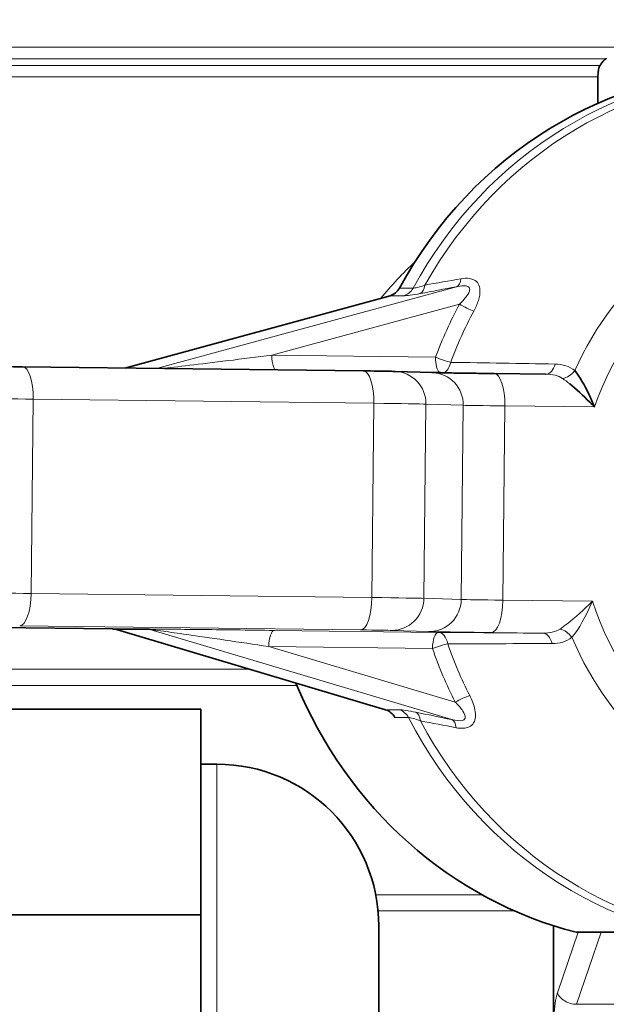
# Model space of a CAD drawing. Extents: x -142693 to 48124, y -57117 to 15617.
# Tile 14 of 24: x 38256 to 38274, y -41800 to -41769. Entities that reach past the tile are written whole.
import ezdxf
from ezdxf import colors
from ezdxf.entities.mleader import LeaderData, LeaderLine
from ezdxf.math import Vec2, Vec3

# ---------------------------------------------------------------- set-up
doc = ezdxf.new("R2010")
doc.units = 0
for name, color, linetype, lineweight in [('IS_opisy', 7, 'Continuous', 30), ('Visible (ISO)', 7, 'Continuous', 35), ('Visible Narrow (ISO)', 7, 'Continuous', 9)]:
    doc.layers.add(name, color=color, linetype=linetype, lineweight=lineweight)
doc.styles.add('Opisowy', font='arial.ttf')

# ---------------------------------------------------------------- blocks, each defined once
blk = doc.blocks.new('_None')

msp = doc.modelspace()

# ---------------------------------------------------------------- linework, layer by layer
at = {"layer": 'Visible (ISO)'}
for p, q in [((38273.772, -41771.749), (38273.772, -41770.932)), ((38267.35, -41777.695), (38259.154, -41779.926)), ((38255.998, -41779.888), (38266.523, -41780.015)), ((38267.507, -41780.03), (38268.66, -41780.068)), ((38268.638, -41780.067), (38268.905, -41780.068)), ((38270.568, -41780.097), (38272.165, -41780.116)), ((38273.601, -41787.13), (38273.59, -41787.141)), ((38273.595, -41787.144), (38273.601, -41787.13)), ((38248.509, -41787.862), (38258.782, -41787.986)), ((38258.904, -41788.005), (38267.214, -41790.482)), ((38251.003, -41790.461), (38261.503, -41790.461)), ((38261.503, -41790.461), (38261.503, -41793.637)), ((38261.503, -41792.163), (38262.003, -41792.163)), ((38261.503, -41793.637), (38261.503, -41796.812)), ((38251.003, -41796.812), (38261.503, -41796.812)), ((38261.503, -41796.812), (38261.503, -41803.163)), ((38267.003, -41797.163), (38267.003, -41809.163)), ((38272.4, -41803.311), (38272.4, -41797.153)), ((38273.095, -41797.353), (38275.66, -41797.353))]:
    msp.add_line(p, q, dxfattribs=at)
msp.add_arc((38262.003, -41797.163), 5, 0, 90, dxfattribs=at)
for centre, major_axis, ratio, start_param, end_param in [((38274.256, -41770.018), (0.503, 0.496), 0.146316, 4.077544, 4.107184), ((38278.619, -41784.225), (0, 13.5), 0.939693, 0, 1.045975), ((38273.943, -41770.932), (0, -0.499), 0.34202, 4.376881, 4.712373), ((38267.234, -41777.21), (0, -0.5), 0.939693, 0.250466, 1.045975), ((38258.777, -41788.486), (0, 0.5), 0.939693, 6.010053, 6.271852), ((38276.054, -41784.225), (0, -13.5), 0.939693, 5.126311, 6.047759), ((38267.087, -41790.964), (0, 0.5), 0.939693, 5.214544, 6.010053)]:
    msp.add_ellipse(centre, major_axis=major_axis, ratio=ratio, start_param=start_param, end_param=end_param, dxfattribs=at)
for points, knots in [([(38273.836, -41770.579), (38273.843, -41770.567), (38273.851, -41770.555), (38273.9, -41770.481), (38273.954, -41770.422), (38274.016, -41770.372), (38274.016, -41770.372), (38274.017, -41770.372)], [0.02068182, 0.02068182, 0.02068182, 0.02068182, 0.02552033, 0.02552033, 0.05104066, 0.05104066, 0.05124131, 0.05124131, 0.05124131, 0.05124131]), ([(38273.782, -41770.768), (38273.784, -41770.745), (38273.788, -41770.724), (38273.801, -41770.657), (38273.815, -41770.615), (38273.836, -41770.579)], [0.33638509, 0.33638509, 0.33638509, 0.33638509, 0.3436212, 0.3436212, 0.35990467, 0.35990467, 0.35990467, 0.35990467]), ([(38254.094, -41779.871), (38254.166, -41779.871), (38254.266, -41779.872), (38254.502, -41779.873), (38254.637, -41779.874), (38254.926, -41779.877), (38255.083, -41779.878), (38255.4, -41779.881), (38255.564, -41779.883), (38255.816, -41779.886), (38255.908, -41779.887), (38255.997, -41779.888)], [0, 0, 0, 0, 0.0531702, 0.0531702, 0.1027295, 0.1027295, 0.1510018, 0.1510018, 0.1990882, 0.1990882, 0.2274298, 0.2274298, 0.2274298, 0.2274298]), ([(38266.523, -41780.015), (38266.676, -41780.017), (38266.822, -41780.019), (38267.075, -41780.022), (38267.186, -41780.024), (38267.363, -41780.027), (38267.43, -41780.028), (38267.487, -41780.03), (38267.497, -41780.03), (38267.507, -41780.03)], [0, 0, 0, 0, 0.0489469, 0.0489469, 0.0970906, 0.0970906, 0.1457346, 0.1457346, 0.1573209, 0.1573209, 0.1573209, 0.1573209]), ([(38268.66, -41780.068), (38268.689, -41780.069), (38268.749, -41780.07), (38268.933, -41780.074), (38269.075, -41780.076), (38269.438, -41780.082), (38269.673, -41780.085), (38270.131, -41780.091), (38270.345, -41780.094), (38270.568, -41780.097)], [0, 0, 0, 0, 0.0649884, 0.0649884, 0.1474587, 0.1474587, 0.2412522, 0.2412522, 0.3123672, 0.3123672, 0.3123672, 0.3123672]), ([(38273.055, -41780.005), (38273.199, -41780.174), (38273.359, -41780.452), (38273.558, -41780.873), (38273.614, -41781.002), (38273.665, -41781.13)], [-0.1795411, -0.1795411, -0.1795411, -0.1795411, -0.0521604, -0.0521604, 0.0006615, 0.0006615, 0.0006615, 0.0006615]), ([(38273.665, -41781.13), (38273.662, -41781.127), (38273.659, -41781.124), (38273.653, -41781.118), (38273.65, -41781.115), (38273.641, -41781.106), (38273.636, -41781.1), (38273.618, -41781.082), (38273.606, -41781.069), (38273.57, -41781.033), (38273.545, -41781.008), (38273.316, -41780.78), (38273.097, -41780.574), (38272.9, -41780.415)], [-0.0006615, -0.0006615, -0.0006615, -0.0006615, 0.0009892, 0.0009892, 0.0026399, 0.0026399, 0.0059413, 0.0059413, 0.012544, 0.012544, 0.0257495, 0.0257495, 0.136435, 0.136435, 0.136435, 0.136435])]:
    msp.add_open_spline(points, degree=3, knots=knots, dxfattribs=at)
at = {"layer": 'Visible Narrow (ISO)'}
for p, q in [((38244.503, -41770.018), (38274.401, -41770.018)), ((38244.65, -41770.372), (38274.017, -41770.372)), ((38244.857, -41770.579), (38273.836, -41770.579)), ((38245.003, -41770.932), (38273.772, -41770.932)), ((38273.782, -41771.745), (38273.782, -41770.768)), ((38269.402, -41777.415), (38260.137, -41779.938)), ((38267.772, -41777.695), (38267.35, -41777.695)), ((38267.64, -41777.461), (38268.063, -41777.461)), ((38263.7, -41779.531), (38269.496, -41777.953)), ((38268.758, -41779.592), (38263.7, -41779.531)), ((38266.521, -41780.015), (38255.997, -41779.888)), ((38268.905, -41780.068), (38269.166, -41780.072)), ((38268.905, -41780.071), (38268.919, -41780.07)), ((38268.919, -41780.07), (38268.905, -41780.07)), ((38269.051, -41780.075), (38269.255, -41780.077)), ((38269.166, -41780.072), (38269.085, -41780.075)), ((38270.071, -41780.083), (38269.143, -41780.077)), ((38269.255, -41780.077), (38269.809, -41780.079)), ((38269.809, -41780.079), (38270.071, -41780.083)), ((38272.16, -41780.116), (38270.568, -41780.097)), ((38256.328, -41780.888), (38256.264, -41786.888)), ((38266.853, -41781.015), (38256.328, -41780.888)), ((38266.789, -41787.015), (38266.853, -41781.015)), ((38268.396, -41787.039), (38268.459, -41781.04)), ((38269.612, -41781.077), (38268.459, -41781.04)), ((38269.548, -41787.077), (38269.612, -41781.077)), ((38270.898, -41781.097), (38270.834, -41787.096)), ((38270.898, -41781.097), (38273.665, -41781.13)), ((38256.264, -41786.888), (38266.789, -41787.015)), ((38268.396, -41787.039), (38269.548, -41787.077)), ((38273.601, -41787.13), (38270.834, -41787.096)), ((38255.912, -41787.888), (38266.436, -41788.015)), ((38259.808, -41787.986), (38258.782, -41787.986)), ((38259.93, -41788.005), (38258.904, -41788.005)), ((38259.93, -41788.005), (38269.26, -41790.786)), ((38268.838, -41788.091), (38263.781, -41788.03)), ((38267.4, -41788.029), (38268.553, -41788.067)), ((38270.481, -41788.096), (38272.074, -41788.116)), ((38268.662, -41788.591), (38263.604, -41788.53)), ((38269.365, -41790.247), (38263.604, -41788.53)), ((38263.011, -41789.229), (38245.003, -41789.229)), ((38264.47, -41789.729), (38245.137, -41789.729)), ((38267.214, -41790.482), (38267.636, -41790.482)), ((38267.921, -41790.723), (38267.499, -41790.723)), ((38262.003, -41814.163), (38262.003, -41792.163)), ((38270.184, -41796.193), (38266.908, -41796.193)), ((38266.981, -41796.693), (38271.189, -41796.693)), ((38272.521, -41799.225), (38273.162, -41797.353)), ((38273.873, -41797.353), (38273.112, -41799.579)), ((38274.991, -41799.579), (38273.112, -41799.579))]:
    msp.add_line(p, q, dxfattribs=at)
for centre, major_axis, ratio, start_param, end_param in [((38279.041, -41784.225), (0, 13.5), 0.939693, 0, 1.045975), ((38279.211, -41784.225), (0, 13.368), 0.939693, 5.228675, 7.315029), ((38281.354, -41784.225), (0, 9.788), 0.939693, 5.536384, 7.408221), ((38281.526, -41784.225), (0, 8.92), 0.939693, 0.02372, 1.21644), ((38268.164, -41777.141), (0.091, -0.492), 0.520931, 0.099475, 1.006104), ((38269.286, -41776.931), (0.093, -0.491), 0.500706, 0.098089, 0.969668), ((38267.656, -41777.21), (0, -0.5), 0.939693, 0.250466, 0.64822), ((38267.656, -41777.21), (0, -0.5), 0.939693, 0.64822, 1.045975), ((38279.816, -41784.225), (0, 12.647), 0.939693, 1.051849, 1.195685), ((38269.667, -41777.953), (-0.441, 0.236), 0.16963, 1.26468, 2.31633), ((38279.902, -41784.225), (0, -12.213), 0.939693, 4.193442, 4.337278), ((38263.871, -41779.531), (-0.006, -0.5), 0.341998, 4.716514, 5.501912), ((38268.929, -41779.592), (-0.006, -0.5), 0.341998, 4.716514, 5.981775), ((38268.929, -41779.592), (-0.469, 0.174), 0.125308, 1.244257, 2.295908), ((38268.929, -41779.592), (-0.004, -0.5), 0.6233, 0.300123, 1.251775), ((38272.165, -41779.616), (-0.004, -0.5), 0.61248, 6.278282, 7.473343), ((38255.484, -41779.888), (-1.5, 0.016), 0.003876, 4.363344, 5.88178), ((38255.986, -41780.888), (0.012, 1), 0.341998, 4.716514, 6.28731), ((38263.871, -41779.531), (-0.006, -0.5), 0.341998, 5.501912, 5.844008), ((38266.511, -41781.015), (0.012, 1), 0.341998, 4.716514, 6.283185), ((38267.475, -41781.03), (0.033, 0.999), 0.984797, 4.734705, 6.283185), ((38268.627, -41781.067), (0.033, 0.999), 0.984797, 4.734705, 6.283185), ((38270.556, -41781.097), (0.012, 1), 0.341998, 4.716514, 6.28731), ((38272.772, -41779.818), (-0.323, -0.381), 0.676363, 0.679483, 1.651734), ((38273.488, -41781.346), (1.143, -1.218), 0.163372, 2.274693, 2.510394), ((38255.473, -41780.888), (-2.5, 0.027), 0.003876, 4.363344, 5.88178), ((38265.998, -41781.015), (2.5, -0.027), 0.003876, 0.174554, 1.221751), ((38271.582, -41781.097), (-2, 0.021), 0.003876, 0.174554, 1.221751), ((38255.409, -41786.888), (2.5, -0.027), 0.003876, 1.221751, 2.740188), ((38255.922, -41786.888), (-0.012, -1), 0.341998, 0.004125, 1.574921), ((38266.447, -41787.015), (-0.012, -1), 0.341998, 0.004125, 1.574921), ((38265.934, -41787.015), (2.5, -0.027), 0.003876, 0.174554, 1.221751), ((38267.411, -41787.029), (-0.033, -0.999), 0.984797, 0.022316, 1.593112), ((38268.564, -41787.067), (-0.033, -0.999), 0.984797, 0.022316, 1.593112), ((38271.518, -41787.096), (-2, 0.021), 0.003876, 0.174554, 1.221751), ((38270.492, -41787.096), (-0.012, -1), 0.341998, 0.004125, 1.574921), ((38281.526, -41784.225), (0, -8.92), 0.939693, 5.044078, 6.259465), ((38259.803, -41788.486), (0, 0.5), 0.939693, 6.140952, 6.271852), ((38259.803, -41788.486), (0, 0.5), 0.939693, 6.010053, 6.140952), ((38263.775, -41788.53), (0.006, 0.5), 0.341998, 0.004125, 0.789523), ((38265.923, -41788.015), (1.5, -0.016), 0.003876, 0.174554, 1.221751), ((38271.507, -41788.096), (-3, 0.032), 0.003876, 0.174554, 1.221751), ((38272.68, -41788.422), (-0.317, 0.386), 0.672696, 4.623388, 5.59564), ((38263.775, -41788.53), (-0.006, -0.5), 0.341998, 3.931116, 4.716514), ((38268.833, -41788.591), (0.006, 0.5), 0.341998, 0.004125, 1.574921), ((38268.833, -41788.591), (0.004, 0.5), 0.6233, 5.021497, 6.278228), ((38272.069, -41788.616), (0.004, 0.5), 0.61248, 5.08322, 6.278282), ((38281.354, -41784.225), (0, -9.788), 0.939693, 5.135483, 7.029986), ((38268.833, -41788.591), (-0.473, -0.163), 0.118063, 3.989909, 5.041559), ((38279.816, -41784.225), (0, -12.647), 0.939693, 5.064833, 5.208669), ((38279.902, -41784.225), (0, 12.213), 0.939693, 1.92324, 2.067077), ((38269.536, -41790.247), (-0.446, -0.227), 0.162856, 3.970497, 5.022147), ((38267.51, -41790.964), (0, 0.5), 0.939693, 5.612298, 6.010053), ((38267.51, -41790.964), (0, -0.5), 0.939693, 2.072951, 2.470706), ((38279.041, -41784.225), (0, -13.5), 0.939693, 5.214544, 6.283185), ((38268.016, -41791.039), (0.1, 0.49), 0.522195, 5.268163, 6.174792), ((38269.133, -41791.268), (0.101, 0.49), 0.502007, 5.304728, 6.176306), ((38279.211, -41784.225), (0, -13.368), 0.939693, 5.228675, 7.315029), ((38272.763, -41799.932), (0, -1), 0.34202, 3.926991, 4.712389), ((38272.991, -41799.225), (-0.473, 0.162), 0.664463, 0.475363, 2.04616)]:
    msp.add_ellipse(centre, major_axis=major_axis, ratio=ratio, start_param=start_param, end_param=end_param, dxfattribs=at)
for points in [[(38268.121, -41776.647), (38267.744, -41776.996), (38267.39, -41777.373), (38267.064, -41777.773)], [(38268.43, -41777.364), (38268.262, -41777.423), (38268.124, -41777.461), (38268.063, -41777.461)], [(38268.281, -41777.626), (38268.652, -41777.557), (38269.026, -41777.487), (38269.402, -41777.415)], [(38269.541, -41777.171), (38269.168, -41777.236), (38268.798, -41777.3), (38268.43, -41777.364)], [(38267.772, -41777.695), (38267.864, -41777.695), (38268.055, -41777.668), (38268.281, -41777.626)], [(38261.165, -41779.842), (38261.83, -41779.763), (38262.804, -41779.643), (38263.7, -41779.531)], [(38260.312, -41779.941), (38260.514, -41779.919), (38260.807, -41779.885), (38261.165, -41779.842)], [(38272.448, -41779.804), (38271.368, -41779.784), (38270.294, -41779.767), (38269.224, -41779.751)], [(38273.055, -41780.005), (38272.891, -41779.871), (38272.675, -41779.808), (38272.448, -41779.804)], [(38269.085, -41780.075), (38269.064, -41780.075), (38269.053, -41780.075), (38269.051, -41780.075)], [(38272.165, -41780.116), (38272.363, -41780.119), (38272.548, -41780.161), (38272.682, -41780.252)], [(38273.59, -41787.141), (38273.344, -41787.382), (38273.064, -41787.638), (38272.82, -41787.828)], [(38272.967, -41788.244), (38273.173, -41788.01), (38273.412, -41787.572), (38273.595, -41787.144)], [(38272.6, -41787.988), (38272.463, -41788.078), (38272.275, -41788.117), (38272.074, -41788.116)], [(38272.821, -41787.829), (38272.743, -41787.889), (38272.668, -41787.943), (38272.6, -41787.988)], [(38263.604, -41788.53), (38262.711, -41788.396), (38261.74, -41788.253), (38261.077, -41788.159)], [(38272.074, -41788.116), (38270.989, -41788.107), (38269.912, -41788.099), (38268.838, -41788.091)], [(38272.356, -41788.437), (38272.583, -41788.436), (38272.801, -41788.376), (38272.967, -41788.244)], [(38269.131, -41788.441), (38270.202, -41788.441), (38271.276, -41788.44), (38272.356, -41788.437)], [(38268.143, -41790.557), (38267.918, -41790.512), (38267.728, -41790.482), (38267.636, -41790.482)], [(38267.921, -41790.723), (38267.983, -41790.723), (38268.12, -41790.762), (38268.286, -41790.824)], [(38269.26, -41790.786), (38268.885, -41790.709), (38268.513, -41790.633), (38268.143, -41790.557)], [(38268.286, -41790.824), (38268.653, -41790.894), (38269.022, -41790.965), (38269.393, -41791.036)]]:
    msp.add_open_spline(points, degree=3, dxfattribs=at)
for points, knots in [([(38269.402, -41777.415), (38269.479, -41777.398), (38269.554, -41777.387), (38269.657, -41777.386), (38269.693, -41777.389), (38269.761, -41777.409), (38269.789, -41777.429), (38269.807, -41777.466), (38269.809, -41777.477), (38269.81, -41777.488)], [-0.17940118, -0.17940118, -0.17940118, -0.17940118, -0.14736527, -0.14736527, -0.12814372, -0.12814372, -0.10251498, -0.10251498, -0.09358273, -0.09358273, -0.09358273, -0.09358273]), ([(38269.937, -41778.168), (38269.994, -41778.06), (38270.093, -41777.84), (38270.149, -41777.542), (38270.092, -41777.315), (38269.963, -41777.199), (38269.775, -41777.147), (38269.631, -41777.155), (38269.541, -41777.171)], [0, 0, 0, 0, 0.0384431, 0.0768862, 0.102515, 0.1281437, 0.1473653, 0.1794012, 0.1794012, 0.1794012, 0.1794012]), ([(38269.81, -41777.488), (38269.813, -41777.51), (38269.809, -41777.534), (38269.782, -41777.618), (38269.739, -41777.684), (38269.631, -41777.818), (38269.567, -41777.886), (38269.496, -41777.953)], [-0.0935827, -0.0935827, -0.0935827, -0.0935827, -0.07688622, -0.07688622, -0.03844311, -0.03844311, 0, 0, 0, 0]), ([(38259.808, -41787.986), (38259.858, -41787.986), (38260.032, -41787.988), (38260.316, -41787.991), (38260.53, -41787.993), (38260.806, -41787.996), (38261.113, -41787.999), (38261.217, -41788), (38261.327, -41788.001), (38261.443, -41788.003), (38262.121, -41788.01), (38262.989, -41788.02), (38263.781, -41788.03)], [0.1937867, 0.1937867, 0.1937867, 0.1937867, 0.4208227, 0.4208227, 0.4208227, 0.5916114, 0.5916114, 0.5916114, 0.6493468, 0.6493468, 0.6493468, 0.9894362, 0.9894362, 0.9894362, 0.9894362]), ([(38261.077, -41788.159), (38260.792, -41788.118), (38260.541, -41788.083), (38260.351, -41788.057), (38260.098, -41788.022), (38259.955, -41788.005), (38259.93, -41788.005)], [-0.5916114, -0.5916114, -0.5916114, -0.5916114, -0.4208262, -0.4208262, -0.4208262, -0.1937867, -0.1937867, -0.1937867, -0.1937867]), ([(38269.393, -41791.036), (38269.537, -41791.064), (38269.683, -41791.065), (38269.852, -41790.983), (38269.9, -41790.941), (38269.998, -41790.783), (38270.002, -41790.634), (38269.945, -41790.335), (38269.884, -41790.186), (38269.81, -41790.041)], [0, 0, 0, 0, 0.051261, 0.051261, 0.0768916, 0.0768916, 0.1281526, 0.1281526, 0.1794136, 0.1794136, 0.1794136, 0.1794136]), ([(38269.365, -41790.247), (38269.457, -41790.338), (38269.541, -41790.431), (38269.646, -41790.595), (38269.677, -41790.667), (38269.67, -41790.72)], [-0.17941365, -0.17941365, -0.17941365, -0.17941365, -0.12815263, -0.12815263, -0.08587779, -0.08587779, -0.08587779, -0.08587779]), ([(38269.67, -41790.72), (38269.669, -41790.732), (38269.657, -41790.773), (38269.561, -41790.839), (38269.382, -41790.816), (38269.26, -41790.786)], [-0.08587775, -0.08587775, -0.08587775, -0.08587775, -0.07689156, -0.05126104, 0, 0, 0, 0])]:
    msp.add_open_spline(points, degree=3, knots=knots, dxfattribs=at)

# ---------------------------------------------------------------- leaders
at = {"layer": 'IS_opisy', "lineweight": 25}
ml = msp.add_multileader_mtext('Standard', dxfattribs=at)
ml.set_content('{\\fArial Narrow|b0|i0|c0|p34;P\\fArial Narrow|b0|i0|c238|p34;ion KS5 %%C110 PVC wyprowadzić ponad dach, min. 4m od drzwi i okien. Zakończyć wywiewką wentylacyjną %%C160 PVC.}', color=256, style='Opisowy')
ml.set_leader_properties()
ml.set_arrow_properties(name='NONE')
ml.build(insert=Vec2(0, 0))
ml.multileader.update_dxf_attribs({"dogleg_length": 0.1, "arrow_head_size": 9.04})
ctx = ml.context
ctx.base_point, ctx.char_height, ctx.arrow_head_size, ctx.landing_gap_size, ctx.plane_origin = Vec3(36898.22, -43296.974), 176.4, 9.04, 0.904, Vec3(44086.146, -43291.693)
notes = []
notes.append((ctx, [(1, (1, 1, 0), (39207.527, -43296.974), (-1, 0), 0.1, [(0, [(40340.341, -41116.86)], 0, [])])]))
ctx.mtext.insert, ctx.mtext.width, ctx.mtext.flow_direction = Vec3(36899.124, -43182.844), 2366.20606, 5
for ctx, leaders in notes:
    for number, flags, end, landing, length, lines in leaders:
        leader = LeaderData()
        leader.index, (leader.has_last_leader_line, leader.has_dogleg_vector, leader.attachment_direction) = number, flags
        leader.last_leader_point, leader.dogleg_vector, leader.dogleg_length = Vec3(end), Vec3(landing), length
        for number, points, colour, breaks in lines:
            line = LeaderLine()
            line.index, line.vertices, line.color, line.breaks = number, Vec3.list(points), colors.encode_raw_color(colour), breaks
            leader.lines.append(line)
        ctx.leaders.append(leader)

doc.saveas('drawing.dxf')
